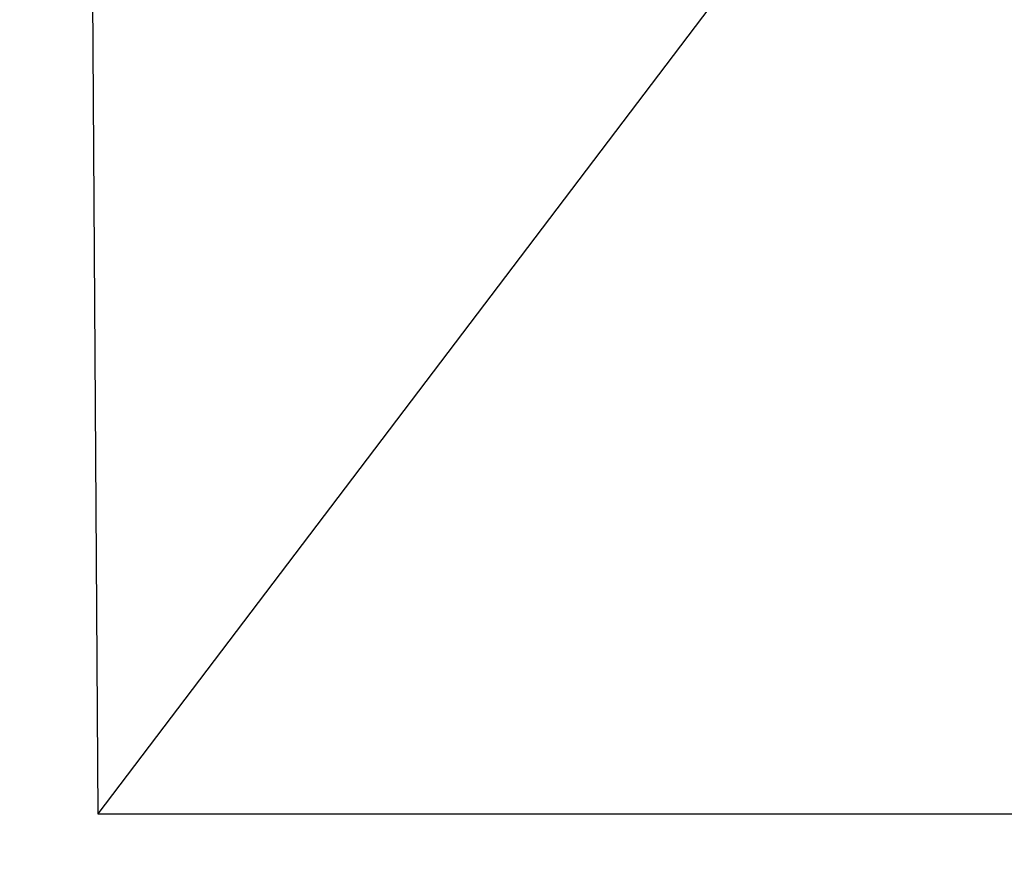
# Model space of a CAD drawing. Header units: millimetres. Extents: x 3536 to 5222, y 1741 to 3266.
# Tile 94 of 256: x 4013.11 to 4018.81, y 2969.74 to 2974.65. Entities that reach past the tile are written whole.
import ezdxf

# ---------------------------------------------------------------- set-up
doc = ezdxf.new("R2010")
doc.units = ezdxf.units.MM

msp = doc.modelspace()

# ---------------------------------------------------------------- hatches: boundary and pattern name
at = {"linetype": 'Continuous', "true_color": 0x139b48}
h = msp.add_hatch(dxfattribs=at)
h.set_pattern_fill('ANSI31', color=114)
h.set_pattern_definition([(45, (5134.327, 2974.0366), (-2.245064, 2.245064), [])])
h.paths.add_polyline_path([(4244.7791, 1982.0775), (4244.8075, 1957.2707), (4269.6143, 1957.2992), (4269.5858, 1982.1059)])
h.paths.add_polyline_path([(4511.5229, 1972.7578), (4511.5513, 1947.951), (4536.358, 1947.9795), (4536.3296, 1972.7862)])
h.paths.add_polyline_path([(4201.1381, 1862.7464), (4201.1665, 1837.9397), (4225.9732, 1837.9681), (4225.9448, 1862.7749)])
h.paths.add_polyline_path([(4547.9159, 1857.3153), (4547.9443, 1832.5086), (4572.751, 1832.537), (4572.7226, 1857.3437)])
h.paths.add_polyline_path([(4466.0673, 2349.5897), (4466.0957, 2324.7829), (4490.9025, 2324.8113), (4490.874, 2349.6181)])
h.paths.add_polyline_path([(4809.6655, 2341.5748), (4809.694, 2316.768), (4834.5007, 2316.7964), (4834.4723, 2341.6032)])
h.paths.add_polyline_path([(4779.0514, 2458.3615), (4779.0798, 2433.5547), (4803.8866, 2433.5831), (4803.8581, 2458.3899)])
h.paths.add_polyline_path([(4512.3076, 2467.6811), (4512.336, 2442.8744), (4537.1428, 2442.9028), (4537.1143, 2467.7096)])
edge = h.paths.add_edge_path()
edge.add_arc((4251.0048, 2446.2713), 4.31, 0, 360)
h.paths.add_polyline_path([(4226.198, 2446.2429), (4226.2265, 2421.4361), (4251.0332, 2421.4645), (4251.0048, 2446.2713)])
h.paths.add_polyline_path([(3959.4543, 2455.5625), (3959.4827, 2430.7558), (3984.2894, 2430.7842), (3984.261, 2455.591)])
h.paths.add_polyline_path([(3920.0468, 2335.3468), (3920.0752, 2310.5401), (3944.882, 2310.5685), (3944.8536, 2335.3753)])
h.paths.add_polyline_path([(4270.0134, 2335.6662), (4270.0419, 2310.8594), (4294.8486, 2310.8879), (4294.8202, 2335.6946)])
h.paths.add_polyline_path([(3627.4362, 2832.9901), (3627.4646, 2808.1833), (3652.2713, 2808.2117), (3652.2429, 2833.0185)])
h.paths.add_polyline_path([(4007.9799, 2834.1103), (4008.0084, 2809.3036), (4032.8151, 2809.332), (4032.7867, 2834.1388)])
h.paths.add_polyline_path([(3958.8426, 2964.6885), (3958.8711, 2939.8818), (3983.6778, 2939.9102), (3983.6494, 2964.7169)])
h.paths.add_polyline_path([(3692.0989, 2974.0082), (3692.1273, 2949.2014), (3716.9341, 2949.2299), (3716.9056, 2974.0366)])
edge = h.paths.add_edge_path()
edge.add_arc((4270.6926, 2928.921), 4.219, 0, 360)
h.paths.add_polyline_path([(4245.8574, 2953.6993), (4245.8858, 2928.8926), (4270.6926, 2928.921), (4270.6642, 2953.7277)])
h.paths.add_polyline_path([(4204.9162, 2828.5874), (4204.9446, 2803.7807), (4229.7513, 2803.8091), (4229.7229, 2828.6159)])
h.paths.add_polyline_path([(4553.4268, 2829.9314), (4553.4552, 2805.1246), (4578.2619, 2805.1531), (4578.2335, 2829.9598)])
h.paths.add_polyline_path([(4512.6012, 2944.3796), (4512.6296, 2919.5729), (4537.4364, 2919.6013), (4537.4079, 2944.4081)])
h.paths.add_polyline_path([(4800.1827, 2942.4111), (4800.2111, 2917.6044), (4825.0179, 2917.6328), (4824.9894, 2942.4396)])
h.paths.add_polyline_path([(5066.9265, 2933.0914), (5066.9549, 2908.2847), (5091.7616, 2908.3131), (5091.7332, 2933.1199)])
h.paths.add_polyline_path([(5109.4918, 2824.7221), (5109.5203, 2799.9153), (5134.327, 2799.9437), (5134.2986, 2824.7505)])
h.paths.add_polyline_path([(4753.5998, 2827.5351), (4753.6282, 2802.7283), (4778.435, 2802.7568), (4778.4066, 2827.5635)])

# ---------------------------------------------------------------- linework, layer by layer
at = {"color": 9}
for p, q in [((4024.3178, 2984.2379), (4013.5619, 2970.0567)), ((4013.4702, 2984.2082), (4013.5619, 2970.0567)), ((4013.5619, 2970.0567), (4024.3178, 2970.0567))]:
    msp.add_line(p, q, dxfattribs=at)

doc.saveas('drawing.dxf')
